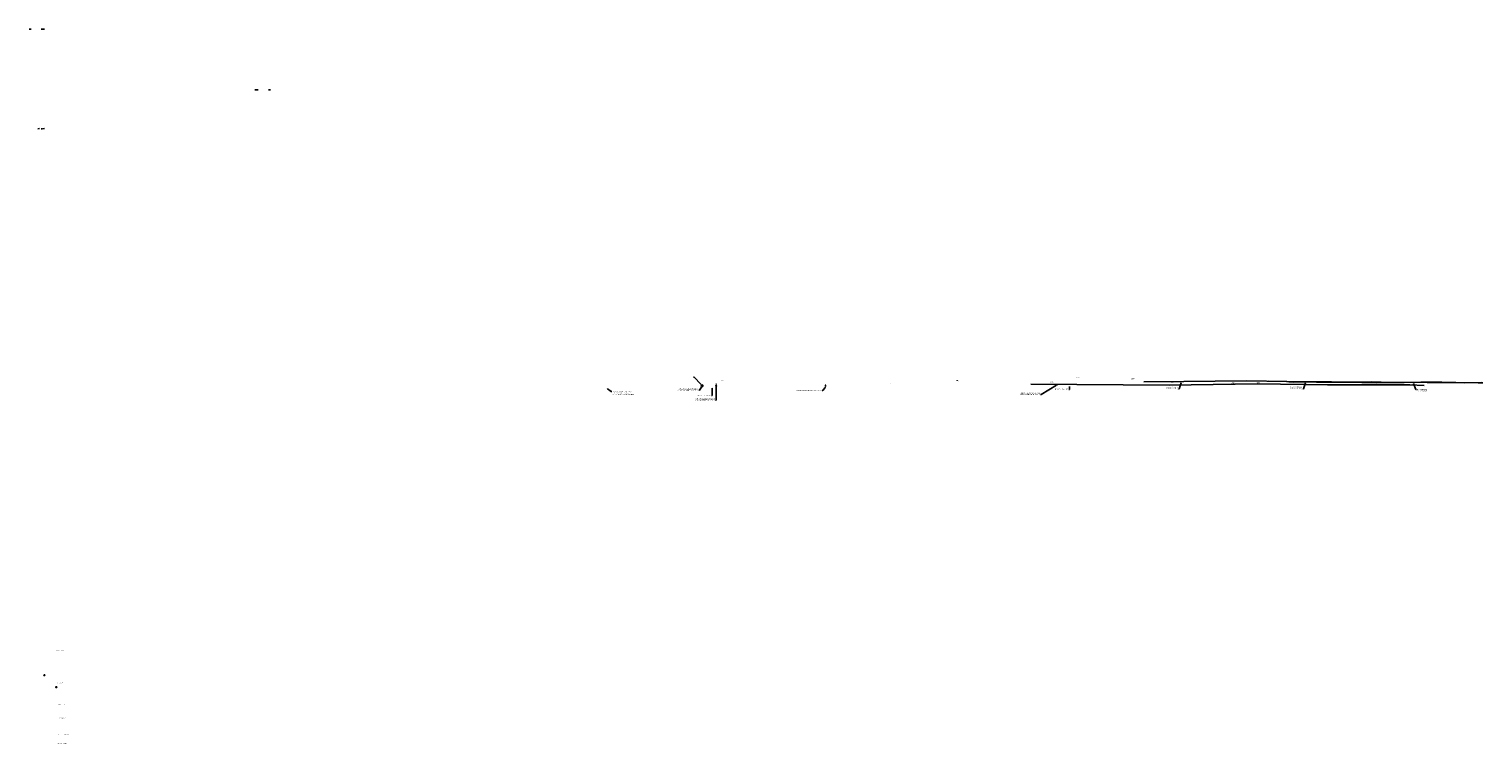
# Model space of a CAD drawing. Header units: feet. Extents: x -492 to 1396016, y -45 to 447288.
# Tile 31 of 31: x 1391678 to 1396016, y 445156 to 447288. Entities that reach past the tile are written whole.
import ezdxf
from ezdxf import colors
from ezdxf.entities.mleader import LeaderData, LeaderLine
from ezdxf.math import Vec2, Vec3

# ---------------------------------------------------------------- set-up
doc = ezdxf.new("R2010")
doc.units = ezdxf.units.FT
doc.header["$MEASUREMENT"] = 0
doc.linetypes.add('lane', pattern=[40, 10, -30])
doc.linetypes.add('OhDOT_USTN5', pattern=[0.11, 0.055, -0.055])
doc.layers.add('DR_P_Storm_Sewer', color=1, linetype='Continuous', true_color=0xff0000)
for name, color, linetype in [('DR_P_Text', 1, 'Continuous'), ('DR_X_Storm_Sewer', 200, 'OhDOT_USTN5'), ('MT_X_CL_Dashed', 2, 'lane'), ('PF_P_Sta_Elev_Text', 1, 'Continuous'), ('PV_P_Drive', 1, 'Continuous'), ('RD_P_Text', 1, 'Continuous'), ('SC_Scratch1', 1, 'Continuous'), ('UT_X_Gas', 52, 'gasex'), ('UT_X_Gas_Text', 56, 'Continuous'), ('UT_X_Telecom', 30, 'teleex'), ('UT_X_Water', 140, 'waterex')]:
    doc.layers.add(name, color=color, linetype=linetype)
doc.styles.add('Slanted-Normal', font='font31.shx', dxfattribs={"height": 0.1})
doc.styles.get("Standard").update_dxf_attribs({"font": 'ARIAL_0.TTF'})
doc.styles.add('Straight-Normal', font='font30.shx', dxfattribs={"height": 0.1})
doc.linetypes.add('gasex', pattern='A,0.15,-0.2,0.15,-0.2,0.15,-0.1,["G",Straight-Normal,S=1,R=0,X=0,Y=-0.06],-0.15,0.15,-0.2,0.15,-0.2', length=1.8)
doc.linetypes.add('teleex', pattern='A,0.15,-0.2,0.15,-0.2,0.15,-0.1,["T",Straight-Normal,S=1,R=0,X=0,Y=-0.06],-0.25,0.15,-0.2,0.15,-0.2', length=1.9)
doc.linetypes.add('waterex', pattern='A,0.15,-0.2,0.15,-0.2,0.15,-0.1,["W",Straight-Normal,S=1,R=0,X=0,Y=-0.06],-0.25,0.15,-0.2,0.15,-0.2', length=1.9)
doc.linetypes.add("WATEREX-8''COEC", pattern='A,0.15,-0.2,0.15,-0.2,0.15,-0.1,["8\'\' W",Straight-Normal,S=1,R=0,X=0,Y=-0.06],-0.5,0.15,-0.2,0.15,-0.2', length=2.15)

msp = doc.modelspace()

# ---------------------------------------------------------------- linework, layer by layer
at = {"layer": 'DR_P_Storm_Sewer', "flags": 128}
for points in [[(1393727.04, 446229.43), (1393728.57, 446229.43)], [(1393727.05, 446219.43), (1393728.58, 446219.43)]]:
    msp.add_lwpolyline(points, dxfattribs=at)
at = {"layer": 'DR_P_Storm_Sewer'}
for centre, radius in [((1393686, 446224.24), 2.5), ((1393728.16, 446224.43), 1.33), ((1394745.89, 446227.54), 0.25)]:
    msp.add_circle(centre, radius, dxfattribs=at)
at = {"layer": 'DR_X_Storm_Sewer'}
msp.add_ellipse((1394054.69, 446223.84), major_axis=(0, -3), ratio=0.2500025, dxfattribs=at)
at = {"layer": 'MT_X_CL_Dashed', "flags": 128}
for points in [[(1391723.69, 447288.22), (1391712.3, 447288.13), (1391694.33, 447288.1), (1391677.69, 447288.14)], [(1392351.69, 447106.98), (1392353.14, 447106.87), (1392357.03, 447106.89), (1392385.69, 447107.04), (1392397.69, 447107.18)], [(1391723.69, 446991.7), (1391717.55, 446990.34), (1391716.69, 446990.17), (1391715.69, 446990.28), (1391711.29, 446990.77), (1391710.52, 446990.91), (1391692.69, 446991.02)], [(1391708.69, 446991.52), (1391704.1, 446990.95)]]:
    msp.add_lwpolyline(points, dxfattribs=at)
at = {"layer": 'SC_Scratch1', "flags": 128}
for points in [[(1394248.32, 446232.3), (1394248.32, 446231.72)], [(1391721.32, 445361.14), (1391724.32, 445361.38)], [(1391721.32, 445361.14), (1391721.32, 445360.14)], [(1391722.32, 445361.22), (1391722.32, 445361.81), (1391722.32, 445362.31)], [(1391722.32, 445361.81), (1391722.82, 445361.85)], [(1391722.82, 445361.85), (1391724.32, 445361.97)], [(1391724.32, 445361.38), (1391724.32, 445361.97)], [(1391724.32, 445361.38), (1391724.32, 445360.38)], [(1391721.32, 445360.14), (1391724.32, 445360.38)], [(1391760.32, 445324.47), (1391757.32, 445324.23), (1391757.32, 445325.22), (1391758.32, 445325.28), (1391758.32, 445326.31), (1391758.82, 445326.31), (1391758.99, 445325.86), (1391760.32, 445325.97), (1391760.32, 445324.47)]]:
    msp.add_lwpolyline(points, dxfattribs=at)
msp.add_lwpolyline([(1391722.32, 445362.31), (1391722.53, 445362.31, -0.3628435), (1391722.78, 445362.1), (1391722.82, 445361.85)], format="xyb", dxfattribs=at)
at = {"layer": 'UT_X_Gas', "flags": 128}
for points in [[(1395004.06, 446235.74), (1395123, 446236.57), (1395309.94, 446238.65), (1395431.13, 446236.93), (1395696.87, 446235.08), (1396002.18, 446233.08), (1396015.91, 446233.26)], [(1395375.08, 446237.88), (1395430.15, 446236.98), (1395544.03, 446235.88), (1395625.6, 446235.3), (1395683.19, 446235.59), (1395742.28, 446233.9), (1395760.25, 446233.96)]]:
    msp.add_lwpolyline(points, dxfattribs=at)
at = {"layer": 'UT_X_Telecom', "flags": 128}
msp.add_lwpolyline([(1395437.12, 446236.02), (1395451.2, 446235.33), (1395479.19, 446235.55), (1395519.1, 446234.98), (1395563.84, 446234.66), (1395608.08, 446235.11), (1395654.86, 446234.44), (1395699.75, 446232.88), (1395731.24, 446234.17), (1395781.03, 446234.18), (1395831.12, 446234.79), (1395893.18, 446234.94), (1395935.47, 446233.8), (1395962.21, 446233.33), (1396011.47, 446233.58)], dxfattribs=at)
at = {"layer": 'UT_X_Water', "linetype": "WATEREX-8''COEC", "flags": 128}
msp.add_lwpolyline([(1394667.24, 446228.83), (1395079.7, 446226.11), (1395342.39, 446230.06), (1395552.21, 446227.09), (1395652.87, 446226.99), (1395797.55, 446226.6), (1395840.9, 446225.47)], dxfattribs=at)

# ---------------------------------------------------------------- texts
at = {"layer": 'PF_P_Sta_Elev_Text', "char_height": 2.5, "attachment_point": 1}
for s, insert, rotation in [('{\\Ffont31|c0;0.30%}', (1393741.7, 446241.4), 0.75787), ('{\\Ffont31|c0;0.63%}', (1394801.61, 446249.66), 1.47356)]:
    msp.add_mtext_dynamic_manual_height_columns(s, width=20.8292, gutter_width=10, heights=[0], dxfattribs=dict(at, insert=insert, rotation=rotation))
at = {"layer": 'PV_P_Drive', "char_height": 2, "attachment_point": 1}
for s, width, insert in [('SIDEWALK ONLY', 26.7274, (1391757.68, 445434.53)), ('LEESON AVE', 19.5375, (1391763.04, 445338.6)), ('THRU LANE #1', 22.7579, (1391764.33, 445274.94)), ('THRU LANE #2', 24.0461, (1391766.05, 445233.94)), ('INTERSECTION LEFT', 36.3501, (1391761.94, 445157.88)), ('INTERSECTION RIGHT', 36.3501, (1391766.22, 445184.4))]:
    msp.add_mtext_dynamic_manual_height_columns(s, width=width, gutter_width=10, heights=[0], dxfattribs=dict(at, insert=insert))
at = {"layer": 'RD_P_Text', "attachment_point": 1}
for insert, char_height in [((1394443.02, 446240.99), 2.4), ((1395083.52, 446236.34), 2.5), ((1395266.18, 446233.13), 2.5), ((1395340.17, 446234.25), 2.7)]:
    msp.add_mtext_dynamic_manual_height_columns('{\\fArial|b1|i1|c0|p34;(TBR)}', width=48.0064, gutter_width=10, heights=[0], dxfattribs=dict(at, insert=insert, char_height=char_height))
at = {"layer": 'RD_P_Text', "char_height": 2.5, "attachment_point": 1}
for insert, rotation in [((1394724.94, 446236.59), 2.28911), ((1394965.9, 446245.71), 4.32909)]:
    msp.add_mtext_dynamic_manual_height_columns('{\\fArial|b1|i1|c0|p34;(TBR)}', width=48.0064, gutter_width=10, heights=[0], dxfattribs=dict(at, insert=insert, rotation=rotation))

# ---------------------------------------------------------------- leaders
at = {"layer": 'DR_P_Text'}
ml = msp.add_multileader_mtext('Standard', dxfattribs=at)
ml.set_content('', color=256, style='Slanted-Normal')
ml.set_leader_properties()
ml.build(insert=Vec2(0, 0))
ml.multileader.update_dxf_attribs({"text_right_attachment_type": 3, "dogleg_length": 0.1, "arrow_head_size": 3.6, "scale": 20})
ctx = ml.context
ctx.base_point, ctx.scale, ctx.char_height, ctx.arrow_head_size, ctx.plane_origin = Vec3(1393655.94, 446249.95), 20, 2, 3.6, Vec3(1393683.9, 446228.22)
ctx.right_attachment, ctx.text_align_type = 3, 2
notes = []
notes.append((ctx, [(0, (1, 1, 0), (1393661.94, 446249.95), (-1, 0), 2, [(0, [(1393684.42, 446226.04)], 0, [])])]))
ctx.mtext.insert, ctx.mtext.alignment, ctx.mtext.flow_direction = Vec3(1393657.94, 446250.95), 3, 5
ml = msp.add_multileader_mtext('Standard', dxfattribs=at)
ml.set_content('CONNECT PROPOSED 30" TYPE C\\PPIPE TO Ex. STUB PIPE @ 775.02\'\\PWITH CONCRETE COLLAR PER DM-1.1', color=256, style='Slanted-Normal')
ml.set_leader_properties()
ml.build(insert=Vec2(0, 0))
ml.multileader.update_dxf_attribs({"text_right_attachment_type": 3, "dogleg_length": 0.1, "arrow_head_size": 3.6, "scale": 20})
ctx = ml.context
ctx.base_point, ctx.scale, ctx.char_height, ctx.arrow_head_size, ctx.plane_origin = Vec3(1393416.48, 446206.73), 20, 2.5, 3.6, Vec3(1393400.77, 446217.76)
ctx.right_attachment = 3
notes.append((ctx, [(1, (1, 1, 0), (1393414.48, 446206.73), (1, 0), 2, [(0, [(1393400.77, 446217.76)], 0, [])])]))
ctx.mtext.insert, ctx.mtext.flow_direction = Vec3(1393418.48, 446207.98), 5
ml = msp.add_multileader_mtext('Standard', dxfattribs=at)
ml.set_content('PIPE TO PIPE CONNECTION MADE\\PWITH 15"X30" TEE FITTING @ 775.93\' ', color=256, style='Slanted-Normal')
ml.set_leader_properties()
ml.build(insert=Vec2(0, 0))
ml.multileader.update_dxf_attribs({"text_right_attachment_type": 3, "dogleg_length": 0.1, "arrow_head_size": 2.5, "scale": 20})
ctx = ml.context
ctx.base_point, ctx.scale, ctx.char_height, ctx.arrow_head_size, ctx.plane_origin = Vec3(1393604.74, 446215.25), 20, 2.5, 2.5, Vec3(1393686, 446221.74)
ctx.right_attachment, ctx.text_align_type = 3, 2
notes.append((ctx, [(0, (1, 1, 0), (1393677.91, 446211.08), (-1, 0), 2, [(0, [(1393686, 446221.74)], 0, [])])]))
ctx.mtext.insert, ctx.mtext.alignment, ctx.mtext.flow_direction = Vec3(1393673.91, 446216.5), 3, 5
ml = msp.add_multileader_mtext('Standard', dxfattribs=at)
ml.set_content('PIPE TO PIPE CONNECTION MADE\\PWITH 8"X30" TEE FITTING @ 776.27\' ', color=256, style='Slanted-Normal')
ml.set_leader_properties()
ml.build(insert=Vec2(0, 0))
ml.multileader.update_dxf_attribs({"text_right_attachment_type": 3, "dogleg_length": 0.1, "arrow_head_size": 2.5, "scale": 20})
ctx = ml.context
ctx.base_point, ctx.scale, ctx.char_height, ctx.arrow_head_size, ctx.plane_origin = Vec3(1393655.83, 446185.27), 20, 2.5, 2.5, Vec3(1393728.17, 446223.1)
ctx.right_attachment, ctx.text_align_type = 3, 2
notes.append((ctx, [(0, (1, 1, 0), (1393727.7, 446181.1), (-1, 0), 2, [(0, [(1393728.17, 446223.1)], 0, [])])]))
ctx.mtext.insert, ctx.mtext.alignment, ctx.mtext.flow_direction = Vec3(1393723.7, 446186.52), 3, 5
ml = msp.add_multileader_mtext('Standard', dxfattribs=at)
ml.set_content('36\' - 30" Type B @ 0.10% ', color=256, style='Slanted-Normal')
ml.set_leader_properties()
ml.build(insert=Vec2(0, 0))
ml.multileader.update_dxf_attribs({"text_right_attachment_type": 3, "dogleg_length": 0.1, "arrow_head_size": 2.5, "scale": 20})
ctx = ml.context
ctx.base_point, ctx.scale, ctx.char_height, ctx.arrow_head_size, ctx.plane_origin = Vec3(1393662.25, 446194.9), 20, 2.5, 2.5, Vec3(1393715.91, 446219.2)
ctx.right_attachment, ctx.text_align_type = 3, 2
notes.append((ctx, [(0, (1, 1, 0), (1393716.5, 446194.9), (-1, 0), 2, [(0, [(1393715.91, 446219.2)], 0, [])])]))
ctx.mtext.insert, ctx.mtext.alignment, ctx.mtext.flow_direction = Vec3(1393712.5, 446196.71), 3, 5
ml = msp.add_multileader_mtext('Standard', dxfattribs=at)
ml.set_content('CONNECT Ex. 18" HDPE TO MH:D8  @ 775.70\' ', color=256, style='Slanted-Normal')
ml.set_leader_properties()
ml.build(insert=Vec2(0, 0))
ml.multileader.update_dxf_attribs({"text_right_attachment_type": 3, "dogleg_length": 0.1, "arrow_head_size": 2.5, "scale": 20})
ctx = ml.context
ctx.base_point, ctx.scale, ctx.char_height, ctx.arrow_head_size, ctx.plane_origin = Vec3(1393958.76, 446210.18), 20, 2.5, 2.5, Vec3(1394054.69, 446220.84)
ctx.right_attachment, ctx.text_align_type = 3, 2
notes.append((ctx, [(0, (1, 1, 0), (1394046.6, 446210.18), (-1, 0), 2, [(0, [(1394054.69, 446220.84)], 0, [])])]))
ctx.mtext.insert, ctx.mtext.alignment, ctx.mtext.flow_direction = Vec3(1394042.6, 446211.43), 3, 5
ml = msp.add_multileader_mtext('Standard', dxfattribs=at)
ml.set_content('PIPE TO PIPE CONNECTION MADE\\PWITH 6"X18" TEE FITTING @ 777.13\' ', color=256, style='Slanted-Normal')
ml.set_leader_properties()
ml.build(insert=Vec2(0, 0))
ml.multileader.update_dxf_attribs({"text_right_attachment_type": 3, "dogleg_length": 0.1, "arrow_head_size": 2.5, "scale": 20})
ctx = ml.context
ctx.base_point, ctx.scale, ctx.char_height, ctx.arrow_head_size, ctx.plane_origin = Vec3(1394628.02, 446202.17), 20, 2.5, 2.5, Vec3(1394745.72, 446227.36)
ctx.right_attachment, ctx.text_align_type = 3, 2
notes.append((ctx, [(0, (1, 1, 0), (1394697.71, 446198), (-1, 0), 2, [(0, [(1394745.72, 446227.36)], 0, [])])]))
ctx.mtext.insert, ctx.mtext.alignment, ctx.mtext.flow_direction = Vec3(1394693.71, 446203.42), 3, 5
ml = msp.add_multileader_mtext('Standard', dxfattribs=at)
ml.set_content('42\' - 18" Type C @ 0.15% ', color=256, style='Slanted-Normal')
ml.set_leader_properties()
ml.build(insert=Vec2(0, 0))
ml.multileader.update_dxf_attribs({"text_right_attachment_type": 3, "dogleg_length": 0.1, "arrow_head_size": 2.5, "scale": 20})
ctx = ml.context
ctx.base_point, ctx.scale, ctx.char_height, ctx.arrow_head_size, ctx.plane_origin = Vec3(1394729.5, 446213.52), 20, 2.5, 2.5, Vec3(1394782.72, 446224.76)
ctx.right_attachment, ctx.text_align_type = 3, 2
notes.append((ctx, [(0, (1, 1, 0), (1394782.12, 446213.52), (-1, 0), 2, [(0, [(1394782.72, 446224.76)], 0, [])])]))
ctx.mtext.insert, ctx.mtext.alignment, ctx.mtext.flow_direction = Vec3(1394778.12, 446215.33), 3, 5
at = {"layer": 'UT_X_Gas_Text'}
ml = msp.add_multileader_mtext('Standard', dxfattribs=at)
ml.set_content('Ex. 6" GAS ({\\fArial|b1|i1|c0|p34;TBRLBO)\\P}Ex. 4" GAS ({\\fArial|b1|i1|c0|p34;TBRLBO)}', color=256, style='Slanted-Normal')
ml.set_leader_properties()
ml.build(insert=Vec2(0, 0))
ml.multileader.update_dxf_attribs({"text_right_attachment_type": 3, "dogleg_length": 0.1, "arrow_head_size": 3.6, "scale": 20})
ctx = ml.context
ctx.base_point, ctx.scale, ctx.char_height, ctx.arrow_head_size, ctx.plane_origin = Vec3(1395064.9, 446219.35), 20, 2.5, 3.6, Vec3(1395116.12, 446236.36)
ctx.right_attachment, ctx.text_align_type = 3, 2
notes.append((ctx, [(0, (1, 1, 0), (1395109.45, 446215.1), (-1, 0), 2, [(0, [(1395116.12, 446236.36)], 0, [])])]))
ctx.mtext.insert, ctx.mtext.alignment, ctx.mtext.flow_direction = Vec3(1395105.45, 446220.96), 3, 5
ml = msp.add_multileader_mtext('Standard', dxfattribs=at)
ml.set_content('Ex. 6" GAS ({\\fArial|b1|i1|c0|p34;TBRLBO)\\P}Ex. 4" GAS ({\\fArial|b1|i1|c0|p34;TBRLBO)}', color=256, style='Slanted-Normal')
ml.set_leader_properties()
ml.build(insert=Vec2(0, 0))
ml.multileader.update_dxf_attribs({"text_right_attachment_type": 3, "dogleg_length": 0.1, "arrow_head_size": 3.6, "scale": 20})
ctx = ml.context
ctx.base_point, ctx.scale, ctx.char_height, ctx.arrow_head_size, ctx.plane_origin = Vec3(1395435.99, 446219.48), 20, 2.5, 3.6, Vec3(1395487.22, 446236.5)
ctx.right_attachment, ctx.text_align_type = 3, 2
notes.append((ctx, [(0, (1, 1, 0), (1395480.54, 446215.23), (-1, 0), 2, [(0, [(1395487.22, 446236.5)], 0, [])])]))
ctx.mtext.insert, ctx.mtext.alignment, ctx.mtext.flow_direction = Vec3(1395476.54, 446221.1), 3, 5
ml = msp.add_multileader_mtext('Standard', dxfattribs=at)
ml.set_content('Ex. 8" GAS ({\\fArial|b1|i1|c0|p34;DND)\\P}Ex. 4" GAS ({\\fArial|b1|i1|c0|p34;DND)}', color=256, style='Slanted-Normal')
ml.set_leader_properties()
ml.build(insert=Vec2(0, 0))
ml.multileader.update_dxf_attribs({"text_right_attachment_type": 3, "dogleg_length": 0.1, "arrow_head_size": 3.6, "scale": 20})
ctx = ml.context
ctx.base_point, ctx.scale, ctx.char_height, ctx.arrow_head_size, ctx.plane_origin = Vec3(1395817.82, 446212.73), 20, 2.5, 3.6, Vec3(1395807.88, 446234.35)
ctx.right_attachment = 3
notes.append((ctx, [(1, (1, 1, 0), (1395815.82, 446212.73), (1, 0), 2, [(0, [(1395807.88, 446234.35)], 0, [])])]))
ctx.mtext.insert, ctx.mtext.flow_direction = Vec3(1395819.82, 446214.34), 5
for ctx, leaders in notes:
    for number, flags, end, landing, length, lines in leaders:
        leader = LeaderData()
        leader.index, (leader.has_last_leader_line, leader.has_dogleg_vector, leader.attachment_direction) = number, flags
        leader.last_leader_point, leader.dogleg_vector, leader.dogleg_length = Vec3(end), Vec3(landing), length
        for number, points, colour, breaks in lines:
            line = LeaderLine()
            line.index, line.vertices, line.color, line.breaks = number, Vec3.list(points), colors.encode_raw_color(colour), breaks
            leader.lines.append(line)
        ctx.leaders.append(leader)

doc.saveas('drawing.dxf')
